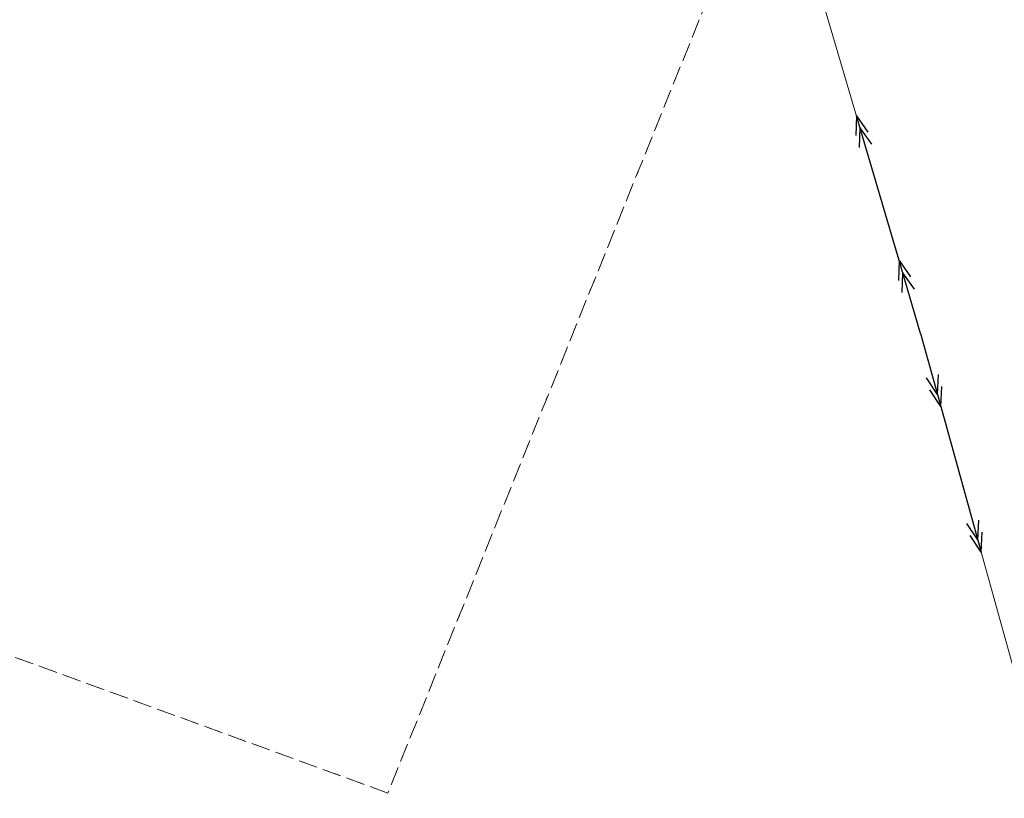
# Model space of a CAD drawing. Header units: metres. Extents: x 6524698 to 6533081, y 5883213 to 5896811.
# Tile 96 of 131: x 6526819 to 6526898, y 5894274 to 5894335. Entities that reach past the tile are written whole.
import ezdxf

# ---------------------------------------------------------------- set-up
doc = ezdxf.new("R2010")
doc.units = ezdxf.units.M
for name, pattern in [('mapa zasadnicza$0$egkk-500', [2, 1.5, -0.5]), ('mapa zasadnicza$0$egug-500', [1, 0.5, -0.5]), ('mapa zasadnicza$0$suep_sn_500', [0])]:
    doc.linetypes.add(name, pattern=pattern)
for name, color, linetype in [('mapa zasadnicza$0$217-kontur klasyfikacyjny', 7, 'Continuous'), ('mapa zasadnicza$0$218-kontur użytku gruntowego', 7, 'Continuous'), ('mapa zasadnicza$0$przewód elektroenergetyczny średniego napięcia', 7, 'Continuous')]:
    doc.layers.add(name, color=color, linetype=linetype)

# ---------------------------------------------------------------- blocks, each defined once
blk = doc.blocks.new('mapa zasadnicza$0$SUEP2')
at = {"color": 0, "linetype": 'Continuous'}
for p, q in [((0, 0), (6.027, 0)), ((5.027, 0), (3.527, 0.5)), ((5.027, 0), (3.527, -0.5)), ((6.027, 0), (4.527, 0.5)), ((6.027, 0), (4.527, -0.5)), ((6.027, 0), (18.027, 0)), ((17.027, 0), (15.527, 0.5)), ((17.027, 0), (15.527, -0.5)), ((18.027, 0), (16.527, 0.5)), ((18.027, 0), (16.527, -0.5))]:
    blk.add_line(p, q, dxfattribs=at)

msp = doc.modelspace()

# ---------------------------------------------------------------- linework, layer by layer
at = {"layer": 'mapa zasadnicza$0$217-kontur klasyfikacyjny', "color": 92, "linetype": 'mapa zasadnicza$0$egkk-500', "lineweight": 18, "flags": 128}
for points in [[(6526891.3, 5894380), (6526848.65, 5894274.07)], [(6526848.65, 5894274.07), (6526767.24, 5894303.71)]]:
    msp.add_lwpolyline(points, dxfattribs=at)
at = {"layer": 'mapa zasadnicza$0$218-kontur użytku gruntowego', "color": 3, "linetype": 'mapa zasadnicza$0$egug-500', "lineweight": 18, "flags": 128}
for points in [[(6526891.3, 5894380), (6526848.65, 5894274.07)], [(6526848.65, 5894274.07), (6526767.24, 5894303.71)]]:
    msp.add_lwpolyline(points, dxfattribs=at)
at = {"layer": 'mapa zasadnicza$0$przewód elektroenergetyczny średniego napięcia', "color": 1, "linetype": 'mapa zasadnicza$0$suep_sn_500', "lineweight": 18, "flags": 128}
for points in [[(6526890.96, 5894310.58), (6526878.04, 5894354.46)], [(6526878.04, 5894354.46), (6526890.96, 5894310.58)], [(6526906.76, 5894253.64), (6526890.96, 5894310.58)]]:
    msp.add_lwpolyline(points, dxfattribs=at)

# ---------------------------------------------------------------- block references
at = {"layer": 'mapa zasadnicza$0$przewód elektroenergetyczny średniego napięcia', "color": 1, "linetype": 'Continuous', "lineweight": 18}
for rotation in [106.407, 285.509]:
    msp.add_blockref('mapa zasadnicza$0$SUEP2', (6526890.96, 5894310.58), dxfattribs=dict(at, rotation=rotation))

doc.saveas('drawing.dxf')
